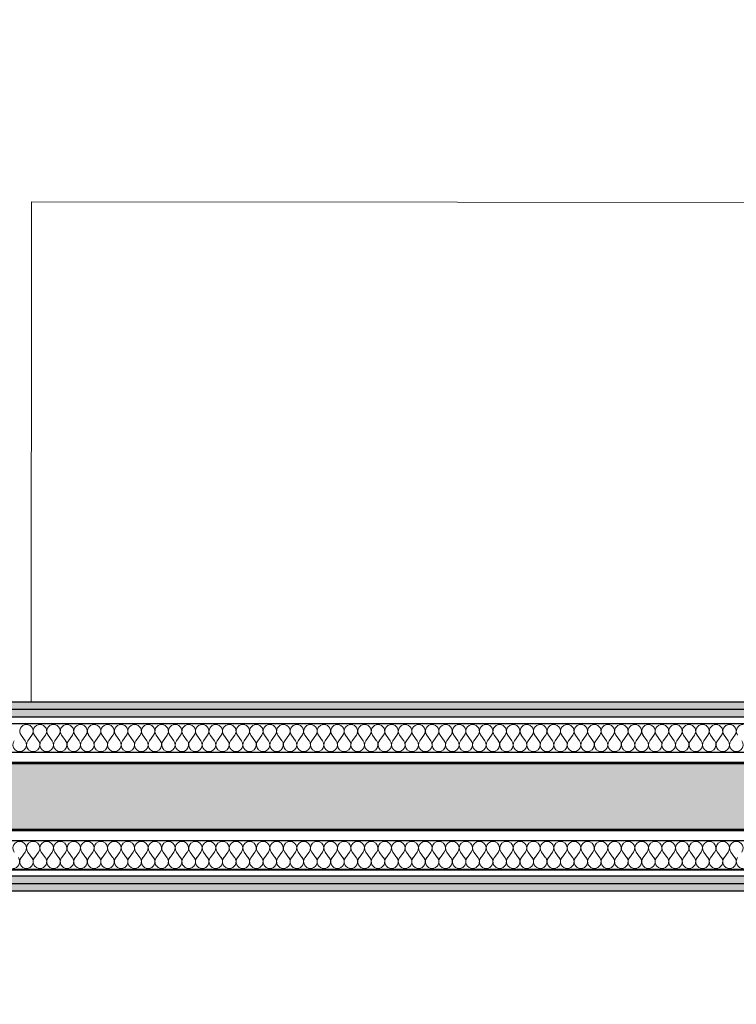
# Model space of a CAD drawing. Header units: millimetres. Extents: x -63554 to 200, y -19084 to 40052.
# Tile 56 of 120: x -34226 to -32964, y -6686 to -4952. Entities that reach past the tile are written whole.
import ezdxf

# ---------------------------------------------------------------- set-up
doc = ezdxf.new("R2010")
doc.units = ezdxf.units.MM
doc.header["$MEASUREMENT"] = 0
doc.linetypes.add('Dotted', pattern=[317.499995, 0, -317.499995])
for name, color, linetype in [('1232_Kandvad vaheseinad', 7, 'Continuous'), ('New_014_Ruumi netopind', 7, 'Continuous'), ('New_1311_Vaheseinad', 7, 'Continuous'), ('New_1321_Põranda kattetarindid', 7, 'Continuous'), ('New_SA-mööbel', 7, 'Continuous')]:
    doc.layers.add(name, color=color, linetype=linetype)
for name, color, linetype, lineweight in [('1232_Kandvad vaheseinad_Pen_No__101', 252, 'Continuous', 13), ('1232_Kandvad vaheseinad_Pen_No__41', 7, 'Continuous', 25), ('New_1311_Vaheseinad_Pen_No__101', 252, 'Continuous', 13), ('New_1311_Vaheseinad_Pen_No__41', 7, 'Continuous', 25), ('New_1321_Põranda kattetarindid_Pen_No__41', 7, 'Continuous', 25), ('New_SA-mööbel_Pen_No__101', 252, 'Continuous', 13)]:
    doc.layers.add(name, color=color, linetype=linetype, lineweight=lineweight)
pattern_1 = [(180, (0, 0), (0, 86.60254), [0, -50]), (180, (-25, -43.3), (0, 86.60254), [0, -50])]
pattern_2 = [(0, (0, 0), (0, 30), [])]
pattern_3 = [(0, (0, 0), (0, 86.60254), [0, -50]), (0, (25, 43.3), (0, 86.60254), [0, -50])]

# ---------------------------------------------------------------- blocks, each defined once
blk = doc.blocks.new('Slab_159_1', base_point=(-29375, -12510.1))
at = {"layer": 'New_1321_Põranda kattetarindid_Pen_No__41', "color": 7, "linetype": 'Dotted', "lineweight": 25, "flags": 128}
blk.add_lwpolyline([(-29375, -12510.1), (-17230, -12510.1), (-17230, -110), (-35355, -110), (-35355, -6260), (-29375, -6260)], close=True, dxfattribs=at)
blk = doc.blocks.new('Wall_19_1', base_point=(-35290, -6260))
at = {"layer": '1232_Kandvad vaheseinad_Pen_No__101', "linetype": 'Continuous', "lineweight": 0, "true_color": 0x4c4c4c}
blk.add_hatch(color=251, dxfattribs=at).paths.add_polyline_path([(-35290, -6380), (-29610, -6380), (-29610, -6260), (-35290, -6260)])
at = {"layer": '1232_Kandvad vaheseinad_Pen_No__41', "color": 7, "linetype": 'Continuous', "lineweight": 25, "flags": 128}
for points in [[(-29610, -6260), (-35290, -6260)], [(-35290, -6380), (-29610, -6380)]]:
    blk.add_lwpolyline(points, dxfattribs=at)
blk = doc.blocks.new('*X861')
at = {"layer": 'New_1311_Vaheseinad_Pen_No__101', "color": 252, "linetype": 'Continuous', "lineweight": 13}
for p, q in [((-34216.7, -6418.2), (-34223.8, -6427.8)), ((-34211.9, -6418.2), (-34204.8, -6427.8)), ((-34192.9, -6418.2), (-34200, -6427.8)), ((-34188.1, -6418.2), (-34181, -6427.8)), ((-34169, -6418.2), (-34176.2, -6427.8)), ((-34164.3, -6418.2), (-34157.1, -6427.8)), ((-34145.2, -6418.2), (-34152.4, -6427.8)), ((-34140.5, -6418.2), (-34133.3, -6427.8)), ((-34121.4, -6418.2), (-34128.6, -6427.8)), ((-34116.7, -6418.2), (-34109.5, -6427.8)), ((-34097.6, -6418.2), (-34104.8, -6427.8)), ((-34092.9, -6418.2), (-34085.7, -6427.8)), ((-34073.8, -6418.2), (-34081, -6427.8)), ((-34069, -6418.2), (-34061.9, -6427.8)), ((-34050, -6418.2), (-34057.1, -6427.8)), ((-34045.2, -6418.2), (-34038.1, -6427.8)), ((-34026.2, -6418.2), (-34033.3, -6427.8)), ((-34021.4, -6418.2), (-34014.3, -6427.8)), ((-34002.4, -6418.2), (-34009.5, -6427.8)), ((-33997.6, -6418.2), (-33990.5, -6427.8)), ((-33978.6, -6418.2), (-33985.7, -6427.8)), ((-33973.8, -6418.2), (-33966.7, -6427.8)), ((-33954.8, -6418.2), (-33961.9, -6427.8)), ((-33950, -6418.2), (-33942.9, -6427.8)), ((-33931, -6418.2), (-33938.1, -6427.8)), ((-33926.2, -6418.2), (-33919, -6427.8)), ((-33907.1, -6418.2), (-33914.3, -6427.8)), ((-33902.4, -6418.2), (-33895.2, -6427.8)), ((-33883.3, -6418.2), (-33890.5, -6427.8)), ((-33878.6, -6418.2), (-33871.4, -6427.8)), ((-33859.5, -6418.2), (-33866.7, -6427.8)), ((-33854.8, -6418.2), (-33847.6, -6427.8)), ((-33835.7, -6418.2), (-33842.9, -6427.8)), ((-33831, -6418.2), (-33823.8, -6427.8)), ((-33811.9, -6418.2), (-33819, -6427.8)), ((-33807.1, -6418.2), (-33800, -6427.8)), ((-33788.1, -6418.2), (-33795.2, -6427.8)), ((-33783.3, -6418.2), (-33776.2, -6427.8)), ((-33764.3, -6418.2), (-33771.4, -6427.8)), ((-33759.5, -6418.2), (-33752.4, -6427.8)), ((-33740.5, -6418.2), (-33747.6, -6427.8)), ((-33735.7, -6418.2), (-33728.6, -6427.8)), ((-33716.7, -6418.2), (-33723.8, -6427.8)), ((-33711.9, -6418.2), (-33704.8, -6427.8)), ((-33692.9, -6418.2), (-33700, -6427.8)), ((-33688.1, -6418.2), (-33681, -6427.8)), ((-33669, -6418.2), (-33676.2, -6427.8)), ((-33664.3, -6418.2), (-33657.1, -6427.8)), ((-33645.2, -6418.2), (-33652.4, -6427.8)), ((-33640.5, -6418.2), (-33633.3, -6427.8)), ((-33621.4, -6418.2), (-33628.6, -6427.8)), ((-33616.7, -6418.2), (-33609.5, -6427.8)), ((-33597.6, -6418.2), (-33604.8, -6427.8)), ((-33592.9, -6418.2), (-33585.7, -6427.8)), ((-33573.8, -6418.2), (-33581, -6427.8)), ((-33569, -6418.2), (-33561.9, -6427.8)), ((-33550, -6418.2), (-33557.1, -6427.8)), ((-33545.2, -6418.2), (-33538.1, -6427.8)), ((-33526.2, -6418.2), (-33533.3, -6427.8)), ((-33521.4, -6418.2), (-33514.3, -6427.8)), ((-33502.4, -6418.2), (-33509.5, -6427.8)), ((-33497.6, -6418.2), (-33490.5, -6427.8)), ((-33478.6, -6418.2), (-33485.7, -6427.8)), ((-33473.8, -6418.2), (-33466.7, -6427.8)), ((-33454.8, -6418.2), (-33461.9, -6427.8)), ((-33450, -6418.2), (-33442.9, -6427.8)), ((-33431, -6418.2), (-33438.1, -6427.8)), ((-33426.2, -6418.2), (-33419, -6427.8)), ((-33407.1, -6418.2), (-33414.3, -6427.8)), ((-33402.4, -6418.2), (-33395.2, -6427.8)), ((-33383.3, -6418.2), (-33390.5, -6427.8)), ((-33378.6, -6418.2), (-33371.4, -6427.8)), ((-33359.5, -6418.2), (-33366.7, -6427.8)), ((-33354.8, -6418.2), (-33347.6, -6427.8)), ((-33335.7, -6418.2), (-33342.9, -6427.8)), ((-33331, -6418.2), (-33323.8, -6427.8)), ((-33311.9, -6418.2), (-33319, -6427.8)), ((-33307.1, -6418.2), (-33300, -6427.8)), ((-33288.1, -6418.2), (-33295.2, -6427.8)), ((-33283.3, -6418.2), (-33276.2, -6427.8)), ((-33264.3, -6418.2), (-33271.4, -6427.8)), ((-33259.5, -6418.2), (-33252.4, -6427.8)), ((-33240.5, -6418.2), (-33247.6, -6427.8)), ((-33235.7, -6418.2), (-33228.6, -6427.8)), ((-33216.7, -6418.2), (-33223.8, -6427.8)), ((-33211.9, -6418.2), (-33204.8, -6427.8)), ((-33192.9, -6418.2), (-33200, -6427.8)), ((-33188.1, -6418.2), (-33181, -6427.8)), ((-33169, -6418.2), (-33176.2, -6427.8)), ((-33164.3, -6418.2), (-33157.1, -6427.8)), ((-33145.2, -6418.2), (-33152.4, -6427.8)), ((-33140.5, -6418.2), (-33133.3, -6427.8)), ((-33121.4, -6418.2), (-33128.6, -6427.8)), ((-33116.7, -6418.2), (-33109.5, -6427.8)), ((-33097.6, -6418.2), (-33104.8, -6427.8)), ((-33092.9, -6418.2), (-33085.7, -6427.8)), ((-33073.8, -6418.2), (-33081, -6427.8)), ((-33069, -6418.2), (-33061.9, -6427.8)), ((-33050, -6418.2), (-33057.1, -6427.8)), ((-33045.2, -6418.2), (-33038.1, -6427.8)), ((-33026.2, -6418.2), (-33033.3, -6427.8)), ((-33021.4, -6418.2), (-33014.3, -6427.8)), ((-33002.4, -6418.2), (-33009.5, -6427.8)), ((-32997.6, -6418.2), (-32990.5, -6427.8)), ((-32978.6, -6418.2), (-32985.7, -6427.8)), ((-32973.8, -6418.2), (-32966.7, -6427.8))]:
    blk.add_line(p, q, dxfattribs=at)
for centre, start, end in [((-34226.2, -6411.1), 323.1301, 216.8699), ((-34202.4, -6411.1), 323.1301, 216.8699), ((-34178.6, -6411.1), 323.1301, 216.8699), ((-34154.8, -6411.1), 323.1301, 216.8699), ((-34131, -6411.1), 323.1301, 216.8699), ((-34107.1, -6411.1), 323.1301, 216.8699), ((-34083.3, -6411.1), 323.1301, 216.8699), ((-34059.5, -6411.1), 323.1301, 216.8699), ((-34035.7, -6411.1), 323.1301, 216.8699), ((-34011.9, -6411.1), 323.1301, 216.8699), ((-33988.1, -6411.1), 323.1301, 216.8699), ((-33964.3, -6411.1), 323.1301, 216.8699), ((-33940.5, -6411.1), 323.1301, 216.8699), ((-33916.7, -6411.1), 323.1301, 216.8699), ((-33892.9, -6411.1), 323.1301, 216.8699), ((-33869, -6411.1), 323.1301, 216.8699), ((-33845.2, -6411.1), 323.1301, 216.8699), ((-33821.4, -6411.1), 323.1301, 216.8699), ((-33797.6, -6411.1), 323.1301, 216.8699), ((-33773.8, -6411.1), 323.1301, 216.8699), ((-33750, -6411.1), 323.1301, 216.8699), ((-33726.2, -6411.1), 323.1301, 216.8699), ((-33702.4, -6411.1), 323.1301, 216.8699), ((-33678.6, -6411.1), 323.1301, 216.8699), ((-33654.8, -6411.1), 323.1301, 216.8699), ((-33631, -6411.1), 323.1301, 216.8699), ((-33607.1, -6411.1), 323.1301, 216.8699), ((-33583.3, -6411.1), 323.1301, 216.8699), ((-33559.5, -6411.1), 323.1301, 216.8699), ((-33535.7, -6411.1), 323.1301, 216.8699), ((-33511.9, -6411.1), 323.1301, 216.8699), ((-33488.1, -6411.1), 323.1301, 216.8699), ((-33464.3, -6411.1), 323.1301, 216.8699), ((-33440.5, -6411.1), 323.1301, 216.8699), ((-33416.7, -6411.1), 323.1301, 216.8699), ((-33392.9, -6411.1), 323.1301, 216.8699), ((-33369, -6411.1), 323.1301, 216.8699), ((-33345.2, -6411.1), 323.1301, 216.8699), ((-33321.4, -6411.1), 323.1301, 216.8699), ((-33297.6, -6411.1), 323.1301, 216.8699), ((-33273.8, -6411.1), 323.1301, 216.8699), ((-33250, -6411.1), 323.1301, 216.8699), ((-33226.2, -6411.1), 323.1301, 216.8699), ((-33202.4, -6411.1), 323.1301, 216.8699), ((-33178.6, -6411.1), 323.1301, 216.8699), ((-33154.8, -6411.1), 323.1301, 216.8699), ((-33131, -6411.1), 323.1301, 216.8699), ((-33107.1, -6411.1), 323.1301, 216.8699), ((-33083.3, -6411.1), 323.1301, 216.8699), ((-33059.5, -6411.1), 323.1301, 216.8699), ((-33035.7, -6411.1), 323.1301, 216.8699), ((-33011.9, -6411.1), 323.1301, 216.8699), ((-32988.1, -6411.1), 323.1301, 216.8699), ((-32964.3, -6411.1), 323.1301, 216.8699), ((-34238.1, -6434.9), 270, 36.8699), ((-34214.3, -6434.9), 143.1301, 270), ((-34214.3, -6434.9), 270, 36.8699), ((-34190.5, -6434.9), 143.1301, 270), ((-34190.5, -6434.9), 270, 36.8699), ((-34166.7, -6434.9), 143.1301, 270), ((-34166.7, -6434.9), 270, 36.8699), ((-34142.9, -6434.9), 143.1301, 270), ((-34142.9, -6434.9), 270, 36.8699), ((-34119, -6434.9), 143.1301, 270), ((-34119, -6434.9), 270, 36.8699), ((-34095.2, -6434.9), 143.1301, 270), ((-34095.2, -6434.9), 270, 36.8699), ((-34071.4, -6434.9), 143.1301, 270), ((-34071.4, -6434.9), 270, 36.8699), ((-34047.6, -6434.9), 143.1301, 270), ((-34047.6, -6434.9), 270, 36.8699), ((-34023.8, -6434.9), 143.1301, 270), ((-34023.8, -6434.9), 270, 36.8699), ((-34000, -6434.9), 143.1301, 270), ((-34000, -6434.9), 270, 36.8699), ((-33976.2, -6434.9), 143.1301, 270), ((-33976.2, -6434.9), 270, 36.8699), ((-33952.4, -6434.9), 143.1301, 270), ((-33952.4, -6434.9), 270, 36.8699), ((-33928.6, -6434.9), 143.1301, 270), ((-33928.6, -6434.9), 270, 36.8699), ((-33904.8, -6434.9), 143.1301, 270), ((-33904.8, -6434.9), 270, 36.8699), ((-33881, -6434.9), 143.1301, 270), ((-33881, -6434.9), 270, 36.8699), ((-33857.1, -6434.9), 143.1301, 270), ((-33857.1, -6434.9), 270, 36.8699), ((-33833.3, -6434.9), 143.1301, 270), ((-33833.3, -6434.9), 270, 36.8699), ((-33809.5, -6434.9), 143.1301, 270), ((-33809.5, -6434.9), 270, 36.8699), ((-33785.7, -6434.9), 143.1301, 270), ((-33785.7, -6434.9), 270, 36.8699), ((-33761.9, -6434.9), 143.1301, 270), ((-33761.9, -6434.9), 270, 36.8699), ((-33738.1, -6434.9), 143.1301, 270), ((-33738.1, -6434.9), 270, 36.8699), ((-33714.3, -6434.9), 143.1301, 270), ((-33714.3, -6434.9), 270, 36.8699), ((-33690.5, -6434.9), 143.1301, 270), ((-33690.5, -6434.9), 270, 36.8699), ((-33666.7, -6434.9), 143.1301, 270), ((-33666.7, -6434.9), 270, 36.8699), ((-33642.9, -6434.9), 143.1301, 270), ((-33642.9, -6434.9), 270, 36.8699), ((-33619, -6434.9), 143.1301, 270), ((-33619, -6434.9), 270, 36.8699), ((-33595.2, -6434.9), 143.1301, 270), ((-33595.2, -6434.9), 270, 36.8699), ((-33571.4, -6434.9), 143.1301, 270), ((-33571.4, -6434.9), 270, 36.8699), ((-33547.6, -6434.9), 143.1301, 270), ((-33547.6, -6434.9), 270, 36.8699), ((-33523.8, -6434.9), 143.1301, 270), ((-33523.8, -6434.9), 270, 36.8699), ((-33500, -6434.9), 143.1301, 270), ((-33500, -6434.9), 270, 36.8699), ((-33476.2, -6434.9), 143.1301, 270), ((-33476.2, -6434.9), 270, 36.8699), ((-33452.4, -6434.9), 143.1301, 270), ((-33452.4, -6434.9), 270, 36.8699), ((-33428.6, -6434.9), 143.1301, 270), ((-33428.6, -6434.9), 270, 36.8699), ((-33404.8, -6434.9), 143.1301, 270), ((-33404.8, -6434.9), 270, 36.8699), ((-33381, -6434.9), 143.1301, 270), ((-33381, -6434.9), 270, 36.8699), ((-33357.1, -6434.9), 143.1301, 270), ((-33357.1, -6434.9), 270, 36.8699), ((-33333.3, -6434.9), 143.1301, 270), ((-33333.3, -6434.9), 270, 36.8699), ((-33309.5, -6434.9), 143.1301, 270), ((-33309.5, -6434.9), 270, 36.8699), ((-33285.7, -6434.9), 143.1301, 270), ((-33285.7, -6434.9), 270, 36.8699), ((-33261.9, -6434.9), 143.1301, 270), ((-33261.9, -6434.9), 270, 36.8699), ((-33238.1, -6434.9), 143.1301, 270), ((-33238.1, -6434.9), 270, 36.8699), ((-33214.3, -6434.9), 143.1301, 270), ((-33214.3, -6434.9), 270, 36.8699), ((-33190.5, -6434.9), 143.1301, 270), ((-33190.5, -6434.9), 270, 36.8699), ((-33166.7, -6434.9), 143.1301, 270), ((-33166.7, -6434.9), 270, 36.8699), ((-33142.9, -6434.9), 143.1301, 270), ((-33142.9, -6434.9), 270, 36.8699), ((-33119, -6434.9), 143.1301, 270), ((-33119, -6434.9), 270, 36.8699), ((-33095.2, -6434.9), 143.1301, 270), ((-33095.2, -6434.9), 270, 36.8699), ((-33071.4, -6434.9), 143.1301, 270), ((-33071.4, -6434.9), 270, 36.8699), ((-33047.6, -6434.9), 143.1301, 270), ((-33047.6, -6434.9), 270, 36.8699), ((-33023.8, -6434.9), 143.1301, 270), ((-33023.8, -6434.9), 270, 36.8699), ((-33000, -6434.9), 143.1301, 270), ((-33000, -6434.9), 270, 36.8699), ((-32976.2, -6434.9), 143.1301, 270), ((-32976.2, -6434.9), 270, 36.8699), ((-32952.4, -6434.9), 143.1301, 270)]:
    blk.add_arc(centre, 11.9, start, end, dxfattribs=at)
blk = doc.blocks.new('Wall_89_1', base_point=(-35290, -6486))
at = {"layer": 'New_1311_Vaheseinad_Pen_No__101', "linetype": 'Continuous', "lineweight": 13}
h = blk.add_hatch(dxfattribs=at)
h.set_pattern_fill('PLYWOOD_0001', color=252, style=0, pattern_type=2)
h.set_pattern_definition(pattern_2)
h.paths.add_polyline_path([(-35290, -6460), (-29610, -6460), (-29610, -6448), (-35290, -6448)])
h = blk.add_hatch(dxfattribs=at)
h.set_pattern_fill('PLASTER_0001', color=252, style=0, pattern_type=2)
h.set_pattern_definition(pattern_1)
h.paths.add_polyline_path([(-35290, -6473), (-29610, -6473), (-29610, -6460), (-35290, -6460)])
h = blk.add_hatch(dxfattribs=at)
h.set_pattern_fill('PLASTER_0001', color=252, style=0, pattern_type=2)
h.set_pattern_definition(pattern_1)
h.paths.add_polyline_path([(-35290, -6486), (-29545, -6486), (-29545, -6480), (-29610, -6480), (-29610, -6473), (-35290, -6473)])
at = {"layer": 'New_1311_Vaheseinad_Pen_No__41', "color": 7, "linetype": 'Continuous', "lineweight": 25}
for p, q in [((-29610, -6398), (-35290, -6398)), ((-35290, -6448), (-29610, -6448)), ((-35290, -6460), (-29610, -6460)), ((-35290, -6473), (-29610, -6473))]:
    blk.add_line(p, q, dxfattribs=at)
at = {"layer": 'New_1311_Vaheseinad_Pen_No__41', "color": 7, "linetype": 'Continuous', "lineweight": 25, "flags": 128}
for points in [[(-29610, -6378), (-35290, -6378)], [(-35290, -6486), (-29545, -6486)]]:
    blk.add_lwpolyline(points, dxfattribs=at)
at = {"layer": 'New_1311_Vaheseinad', "color": 7, "lineweight": 25}
blk.add_blockref('*X861', (0, 0), dxfattribs=at)
blk = doc.blocks.new('*X863')
at = {"layer": 'New_1311_Vaheseinad_Pen_No__101', "color": 252, "linetype": 'Continuous', "lineweight": 13}
for p, q in [((-34216.7, -6221.8), (-34223.8, -6212.2)), ((-34211.9, -6221.8), (-34204.8, -6212.2)), ((-34192.9, -6221.8), (-34200, -6212.2)), ((-34188.1, -6221.8), (-34181, -6212.2)), ((-34169, -6221.8), (-34176.2, -6212.2)), ((-34164.3, -6221.8), (-34157.1, -6212.2)), ((-34145.2, -6221.8), (-34152.4, -6212.2)), ((-34140.5, -6221.8), (-34133.3, -6212.2)), ((-34121.4, -6221.8), (-34128.6, -6212.2)), ((-34116.7, -6221.8), (-34109.5, -6212.2)), ((-34097.6, -6221.8), (-34104.8, -6212.2)), ((-34092.9, -6221.8), (-34085.7, -6212.2)), ((-34073.8, -6221.8), (-34081, -6212.2)), ((-34069, -6221.8), (-34061.9, -6212.2)), ((-34050, -6221.8), (-34057.1, -6212.2)), ((-34045.2, -6221.8), (-34038.1, -6212.2)), ((-34026.2, -6221.8), (-34033.3, -6212.2)), ((-34021.4, -6221.8), (-34014.3, -6212.2)), ((-34002.4, -6221.8), (-34009.5, -6212.2)), ((-33997.6, -6221.8), (-33990.5, -6212.2)), ((-33978.6, -6221.8), (-33985.7, -6212.2)), ((-33973.8, -6221.8), (-33966.7, -6212.2)), ((-33954.8, -6221.8), (-33961.9, -6212.2)), ((-33950, -6221.8), (-33942.9, -6212.2)), ((-33931, -6221.8), (-33938.1, -6212.2)), ((-33926.2, -6221.8), (-33919, -6212.2)), ((-33907.1, -6221.8), (-33914.3, -6212.2)), ((-33902.4, -6221.8), (-33895.2, -6212.2)), ((-33883.3, -6221.8), (-33890.5, -6212.2)), ((-33878.6, -6221.8), (-33871.4, -6212.2)), ((-33859.5, -6221.8), (-33866.7, -6212.2)), ((-33854.8, -6221.8), (-33847.6, -6212.2)), ((-33835.7, -6221.8), (-33842.9, -6212.2)), ((-33831, -6221.8), (-33823.8, -6212.2)), ((-33811.9, -6221.8), (-33819, -6212.2)), ((-33807.1, -6221.8), (-33800, -6212.2)), ((-33788.1, -6221.8), (-33795.2, -6212.2)), ((-33783.3, -6221.8), (-33776.2, -6212.2)), ((-33764.3, -6221.8), (-33771.4, -6212.2)), ((-33759.5, -6221.8), (-33752.4, -6212.2)), ((-33740.5, -6221.8), (-33747.6, -6212.2)), ((-33735.7, -6221.8), (-33728.6, -6212.2)), ((-33716.7, -6221.8), (-33723.8, -6212.2)), ((-33711.9, -6221.8), (-33704.8, -6212.2)), ((-33692.9, -6221.8), (-33700, -6212.2)), ((-33688.1, -6221.8), (-33681, -6212.2)), ((-33669, -6221.8), (-33676.2, -6212.2)), ((-33664.3, -6221.8), (-33657.1, -6212.2)), ((-33645.2, -6221.8), (-33652.4, -6212.2)), ((-33640.5, -6221.8), (-33633.3, -6212.2)), ((-33621.4, -6221.8), (-33628.6, -6212.2)), ((-33616.7, -6221.8), (-33609.5, -6212.2)), ((-33597.6, -6221.8), (-33604.8, -6212.2)), ((-33592.9, -6221.8), (-33585.7, -6212.2)), ((-33573.8, -6221.8), (-33581, -6212.2)), ((-33569, -6221.8), (-33561.9, -6212.2)), ((-33550, -6221.8), (-33557.1, -6212.2)), ((-33545.2, -6221.8), (-33538.1, -6212.2)), ((-33526.2, -6221.8), (-33533.3, -6212.2)), ((-33521.4, -6221.8), (-33514.3, -6212.2)), ((-33502.4, -6221.8), (-33509.5, -6212.2)), ((-33497.6, -6221.8), (-33490.5, -6212.2)), ((-33478.6, -6221.8), (-33485.7, -6212.2)), ((-33473.8, -6221.8), (-33466.7, -6212.2)), ((-33454.8, -6221.8), (-33461.9, -6212.2)), ((-33450, -6221.8), (-33442.9, -6212.2)), ((-33431, -6221.8), (-33438.1, -6212.2)), ((-33426.2, -6221.8), (-33419, -6212.2)), ((-33407.1, -6221.8), (-33414.3, -6212.2)), ((-33402.4, -6221.8), (-33395.2, -6212.2)), ((-33383.3, -6221.8), (-33390.5, -6212.2)), ((-33378.6, -6221.8), (-33371.4, -6212.2)), ((-33359.5, -6221.8), (-33366.7, -6212.2)), ((-33354.8, -6221.8), (-33347.6, -6212.2)), ((-33335.7, -6221.8), (-33342.9, -6212.2)), ((-33331, -6221.8), (-33323.8, -6212.2)), ((-33311.9, -6221.8), (-33319, -6212.2)), ((-33307.1, -6221.8), (-33300, -6212.2)), ((-33288.1, -6221.8), (-33295.2, -6212.2)), ((-33283.3, -6221.8), (-33276.2, -6212.2)), ((-33264.3, -6221.8), (-33271.4, -6212.2)), ((-33259.5, -6221.8), (-33252.4, -6212.2)), ((-33240.5, -6221.8), (-33247.6, -6212.2)), ((-33235.7, -6221.8), (-33228.6, -6212.2)), ((-33216.7, -6221.8), (-33223.8, -6212.2)), ((-33211.9, -6221.8), (-33204.8, -6212.2)), ((-33192.9, -6221.8), (-33200, -6212.2)), ((-33188.1, -6221.8), (-33181, -6212.2)), ((-33169, -6221.8), (-33176.2, -6212.2)), ((-33164.3, -6221.8), (-33157.1, -6212.2)), ((-33145.2, -6221.8), (-33152.4, -6212.2)), ((-33140.5, -6221.8), (-33133.3, -6212.2)), ((-33121.4, -6221.8), (-33128.6, -6212.2)), ((-33116.7, -6221.8), (-33109.5, -6212.2)), ((-33097.6, -6221.8), (-33104.8, -6212.2)), ((-33092.9, -6221.8), (-33085.7, -6212.2)), ((-33073.8, -6221.8), (-33081, -6212.2)), ((-33069, -6221.8), (-33061.9, -6212.2)), ((-33050, -6221.8), (-33057.1, -6212.2)), ((-33045.2, -6221.8), (-33038.1, -6212.2)), ((-33026.2, -6221.8), (-33033.3, -6212.2)), ((-33021.4, -6221.8), (-33014.3, -6212.2)), ((-33002.4, -6221.8), (-33009.5, -6212.2)), ((-32997.6, -6221.8), (-32990.5, -6212.2)), ((-32978.6, -6221.8), (-32985.7, -6212.2)), ((-32973.8, -6221.8), (-32966.7, -6212.2))]:
    blk.add_line(p, q, dxfattribs=at)
for centre, start, end in [((-34214.3, -6205.1), 90, 216.8699), ((-34214.3, -6205.1), 323.1301, 90), ((-34190.5, -6205.1), 90, 216.8699), ((-34190.5, -6205.1), 323.1301, 90), ((-34166.7, -6205.1), 90, 216.8699), ((-34166.7, -6205.1), 323.1301, 90), ((-34142.9, -6205.1), 90, 216.8699), ((-34142.9, -6205.1), 323.1301, 90), ((-34119, -6205.1), 90, 216.8699), ((-34119, -6205.1), 323.1301, 90), ((-34095.2, -6205.1), 90, 216.8699), ((-34095.2, -6205.1), 323.1301, 90), ((-34071.4, -6205.1), 90, 216.8699), ((-34071.4, -6205.1), 323.1301, 90), ((-34047.6, -6205.1), 90, 216.8699), ((-34047.6, -6205.1), 323.1301, 90), ((-34023.8, -6205.1), 90, 216.8699), ((-34023.8, -6205.1), 323.1301, 90), ((-34000, -6205.1), 90, 216.8699), ((-34000, -6205.1), 323.1301, 90), ((-33976.2, -6205.1), 90, 216.8699), ((-33976.2, -6205.1), 323.1301, 90), ((-33952.4, -6205.1), 90, 216.8699), ((-33952.4, -6205.1), 323.1301, 90), ((-33928.6, -6205.1), 90, 216.8699), ((-33928.6, -6205.1), 323.1301, 90), ((-33904.8, -6205.1), 90, 216.8699), ((-33904.8, -6205.1), 323.1301, 90), ((-33881, -6205.1), 90, 216.8699), ((-33881, -6205.1), 323.1301, 90), ((-33857.1, -6205.1), 90, 216.8699), ((-33857.1, -6205.1), 323.1301, 90), ((-33833.3, -6205.1), 90, 216.8699), ((-33833.3, -6205.1), 323.1301, 90), ((-33809.5, -6205.1), 90, 216.8699), ((-33809.5, -6205.1), 323.1301, 90), ((-33785.7, -6205.1), 90, 216.8699), ((-33785.7, -6205.1), 323.1301, 90), ((-33761.9, -6205.1), 90, 216.8699), ((-33761.9, -6205.1), 323.1301, 90), ((-33738.1, -6205.1), 90, 216.8699), ((-33738.1, -6205.1), 323.1301, 90), ((-33714.3, -6205.1), 90, 216.8699), ((-33714.3, -6205.1), 323.1301, 90), ((-33690.5, -6205.1), 90, 216.8699), ((-33690.5, -6205.1), 323.1301, 90), ((-33666.7, -6205.1), 90, 216.8699), ((-33666.7, -6205.1), 323.1301, 90), ((-33642.9, -6205.1), 90, 216.8699), ((-33642.9, -6205.1), 323.1301, 90), ((-33619, -6205.1), 90, 216.8699), ((-33619, -6205.1), 323.1301, 90), ((-33595.2, -6205.1), 90, 216.8699), ((-33595.2, -6205.1), 323.1301, 90), ((-33571.4, -6205.1), 90, 216.8699), ((-33571.4, -6205.1), 323.1301, 90), ((-33547.6, -6205.1), 90, 216.8699), ((-33547.6, -6205.1), 323.1301, 90), ((-33523.8, -6205.1), 90, 216.8699), ((-33523.8, -6205.1), 323.1301, 90), ((-33500, -6205.1), 90, 216.8699), ((-33500, -6205.1), 323.1301, 90), ((-33476.2, -6205.1), 90, 216.8699), ((-33476.2, -6205.1), 323.1301, 90), ((-33452.4, -6205.1), 90, 216.8699), ((-33452.4, -6205.1), 323.1301, 90), ((-33428.6, -6205.1), 90, 216.8699), ((-33428.6, -6205.1), 323.1301, 90), ((-33404.8, -6205.1), 90, 216.8699), ((-33404.8, -6205.1), 323.1301, 90), ((-33381, -6205.1), 90, 216.8699), ((-33381, -6205.1), 323.1301, 90), ((-33357.1, -6205.1), 90, 216.8699), ((-33357.1, -6205.1), 323.1301, 90), ((-33333.3, -6205.1), 90, 216.8699), ((-33333.3, -6205.1), 323.1301, 90), ((-33309.5, -6205.1), 90, 216.8699), ((-33309.5, -6205.1), 323.1301, 90), ((-33285.7, -6205.1), 90, 216.8699), ((-33285.7, -6205.1), 323.1301, 90), ((-33261.9, -6205.1), 90, 216.8699), ((-33261.9, -6205.1), 323.1301, 90), ((-33238.1, -6205.1), 90, 216.8699), ((-33238.1, -6205.1), 323.1301, 90), ((-33214.3, -6205.1), 90, 216.8699), ((-33214.3, -6205.1), 323.1301, 90), ((-33190.5, -6205.1), 90, 216.8699), ((-33190.5, -6205.1), 323.1301, 90), ((-33166.7, -6205.1), 90, 216.8699), ((-33166.7, -6205.1), 323.1301, 90), ((-33142.9, -6205.1), 90, 216.8699), ((-33142.9, -6205.1), 323.1301, 90), ((-33119, -6205.1), 90, 216.8699), ((-33119, -6205.1), 323.1301, 90), ((-33095.2, -6205.1), 90, 216.8699), ((-33095.2, -6205.1), 323.1301, 90), ((-33071.4, -6205.1), 90, 216.8699), ((-33071.4, -6205.1), 323.1301, 90), ((-33047.6, -6205.1), 90, 216.8699), ((-33047.6, -6205.1), 323.1301, 90), ((-33023.8, -6205.1), 90, 216.8699), ((-33023.8, -6205.1), 323.1301, 90), ((-33000, -6205.1), 90, 216.8699), ((-33000, -6205.1), 323.1301, 90), ((-32976.2, -6205.1), 90, 216.8699), ((-32976.2, -6205.1), 323.1301, 90), ((-32952.4, -6205.1), 90, 216.8699), ((-34226.2, -6228.9), 143.1301, 36.8699), ((-34202.4, -6228.9), 143.1301, 36.8699), ((-34178.6, -6228.9), 143.1301, 36.8699), ((-34154.8, -6228.9), 143.1301, 36.8699), ((-34131, -6228.9), 143.1301, 36.8699), ((-34107.1, -6228.9), 143.1301, 36.8699), ((-34083.3, -6228.9), 143.1301, 36.8699), ((-34059.5, -6228.9), 143.1301, 36.8699), ((-34035.7, -6228.9), 143.1301, 36.8699), ((-34011.9, -6228.9), 143.1301, 36.8699), ((-33988.1, -6228.9), 143.1301, 36.8699), ((-33964.3, -6228.9), 143.1301, 36.8699), ((-33940.5, -6228.9), 143.1301, 36.8699), ((-33916.7, -6228.9), 143.1301, 36.8699), ((-33892.9, -6228.9), 143.1301, 36.8699), ((-33869, -6228.9), 143.1301, 36.8699), ((-33845.2, -6228.9), 143.1301, 36.8699), ((-33821.4, -6228.9), 143.1301, 36.8699), ((-33797.6, -6228.9), 143.1301, 36.8699), ((-33773.8, -6228.9), 143.1301, 36.8699), ((-33750, -6228.9), 143.1301, 36.8699), ((-33726.2, -6228.9), 143.1301, 36.8699), ((-33702.4, -6228.9), 143.1301, 36.8699), ((-33678.6, -6228.9), 143.1301, 36.8699), ((-33654.8, -6228.9), 143.1301, 36.8699), ((-33631, -6228.9), 143.1301, 36.8699), ((-33607.1, -6228.9), 143.1301, 36.8699), ((-33583.3, -6228.9), 143.1301, 36.8699), ((-33559.5, -6228.9), 143.1301, 36.8699), ((-33535.7, -6228.9), 143.1301, 36.8699), ((-33511.9, -6228.9), 143.1301, 36.8699), ((-33488.1, -6228.9), 143.1301, 36.8699), ((-33464.3, -6228.9), 143.1301, 36.8699), ((-33440.5, -6228.9), 143.1301, 36.8699), ((-33416.7, -6228.9), 143.1301, 36.8699), ((-33392.9, -6228.9), 143.1301, 36.8699), ((-33369, -6228.9), 143.1301, 36.8699), ((-33345.2, -6228.9), 143.1301, 36.8699), ((-33321.4, -6228.9), 143.1301, 36.8699), ((-33297.6, -6228.9), 143.1301, 36.8699), ((-33273.8, -6228.9), 143.1301, 36.8699), ((-33250, -6228.9), 143.1301, 36.8699), ((-33226.2, -6228.9), 143.1301, 36.8699), ((-33202.4, -6228.9), 143.1301, 36.8699), ((-33178.6, -6228.9), 143.1301, 36.8699), ((-33154.8, -6228.9), 143.1301, 36.8699), ((-33131, -6228.9), 143.1301, 36.8699), ((-33107.1, -6228.9), 143.1301, 36.8699), ((-33083.3, -6228.9), 143.1301, 36.8699), ((-33059.5, -6228.9), 143.1301, 36.8699), ((-33035.7, -6228.9), 143.1301, 36.8699), ((-33011.9, -6228.9), 143.1301, 36.8699), ((-32988.1, -6228.9), 143.1301, 36.8699), ((-32964.3, -6228.9), 143.1301, 36.8699)]:
    blk.add_arc(centre, 11.9, start, end, dxfattribs=at)
blk = doc.blocks.new('Wall_90_1', base_point=(-35440, -6154))
at = {"layer": 'New_1311_Vaheseinad_Pen_No__101', "linetype": 'Continuous', "lineweight": 13}
h = blk.add_hatch(dxfattribs=at)
h.set_pattern_fill('PLASTER_0001', color=252, style=0, pattern_type=2)
h.set_pattern_definition(pattern_3)
h.paths.add_polyline_path([(-29545, -6154), (-35355, -6154), (-35355, -6167), (-29545, -6167)])
h = blk.add_hatch(dxfattribs=at)
h.set_pattern_fill('PLASTER_0001', color=252, style=0, pattern_type=2)
h.set_pattern_definition(pattern_3)
h.paths.add_polyline_path([(-29545, -6167), (-35355, -6167), (-35355, -6180), (-29545, -6180)])
h = blk.add_hatch(dxfattribs=at)
h.set_pattern_fill('PLYWOOD_0001', color=252, style=0, pattern_type=2)
h.set_pattern_definition(pattern_2)
h.paths.add_polyline_path([(-29610, -6180), (-35290, -6180), (-35290, -6192), (-29610, -6192)])
at = {"layer": 'New_1311_Vaheseinad_Pen_No__41', "color": 7, "linetype": 'Continuous', "lineweight": 25}
for p, q in [((-29545, -6167), (-35355, -6167)), ((-29610, -6180), (-35290, -6180)), ((-29610, -6192), (-35290, -6192)), ((-35290, -6242), (-29610, -6242))]:
    blk.add_line(p, q, dxfattribs=at)
at = {"layer": 'New_1311_Vaheseinad_Pen_No__41', "color": 7, "linetype": 'Continuous', "lineweight": 25, "flags": 128}
for points in [[(-29545, -6154), (-35355, -6154)], [(-35290, -6262), (-29610, -6262)]]:
    blk.add_lwpolyline(points, dxfattribs=at)
at = {"layer": 'New_1311_Vaheseinad', "color": 7, "lineweight": 25}
blk.add_blockref('*X863', (0, 0), dxfattribs=at)
blk = doc.blocks.new('Bookshelf 02 26[154]_1', base_point=(-34205.3, -5272.8))
at = {"layer": 'New_SA-mööbel_Pen_No__101', "color": 252, "linetype": 'Continuous', "lineweight": 13, "flags": 128}
blk.add_lwpolyline([(-34205.3, -5272.8), (-32705.3, -5273.8), (-32705.8, -6153.8), (-34205.8, -6152.8)], close=True, dxfattribs=at)

msp = doc.modelspace()

# ---------------------------------------------------------------- linework, layer by layer
at = {"layer": 'New_014_Ruumi netopind', "color": 254, "linetype": 'Continuous', "lineweight": 0, "true_color": 0xfdf2d0, "flags": 128}
for points in [[(-35355, -6154), (-29545, -6154), (-29545, -470), (-29610, -470), (-29610, -110), (-35290, -110), (-35290, -470), (-35355, -470)], [(-29545, -7915), (-29545, -6486), (-35290, -6486), (-35290, -6480), (-35590, -6480), (-35590, -6415), (-38430, -6415), (-38430, -7915)]]:
    msp.add_lwpolyline(points, close=True, dxfattribs=at)
at = {"layer": 'New_1321_Põranda kattetarindid_Pen_No__41', "color": 7, "linetype": 'Dotted', "lineweight": 25, "flags": 128}
msp.add_lwpolyline([(-47590, -12510.1), (-29375, -12510.1), (-29375, -6380), (-35355, -6380), (-35355, -110), (-47650, -110), (-47650, -6130.1), (-44440, -6130.1), (-44439.7, -6467.6), (-47589.7, -6470.1)], close=True, dxfattribs=at)

# ---------------------------------------------------------------- block references
at = {"layer": '1232_Kandvad vaheseinad', "color": 7, "lineweight": 25}
msp.add_blockref('Wall_19_1', (-35290, -6260), dxfattribs=at)
at = {"layer": 'New_1311_Vaheseinad', "color": 7, "lineweight": 25}
for name, p in [('Wall_90_1', (-35440, -6154)), ('Wall_89_1', (-35290, -6486))]:
    msp.add_blockref(name, p, dxfattribs=at)
at = {"layer": 'New_1321_Põranda kattetarindid', "color": 7, "linetype": 'Dotted', "lineweight": 25}
msp.add_blockref('Slab_159_1', (-29375, -12510.1), dxfattribs=at)
at = {"layer": 'New_SA-mööbel', "color": 252, "linetype": 'Continuous', "lineweight": 13}
msp.add_blockref('Bookshelf 02 26[154]_1', (-34205.3, -5272.8), dxfattribs=at)

doc.saveas('drawing.dxf')
